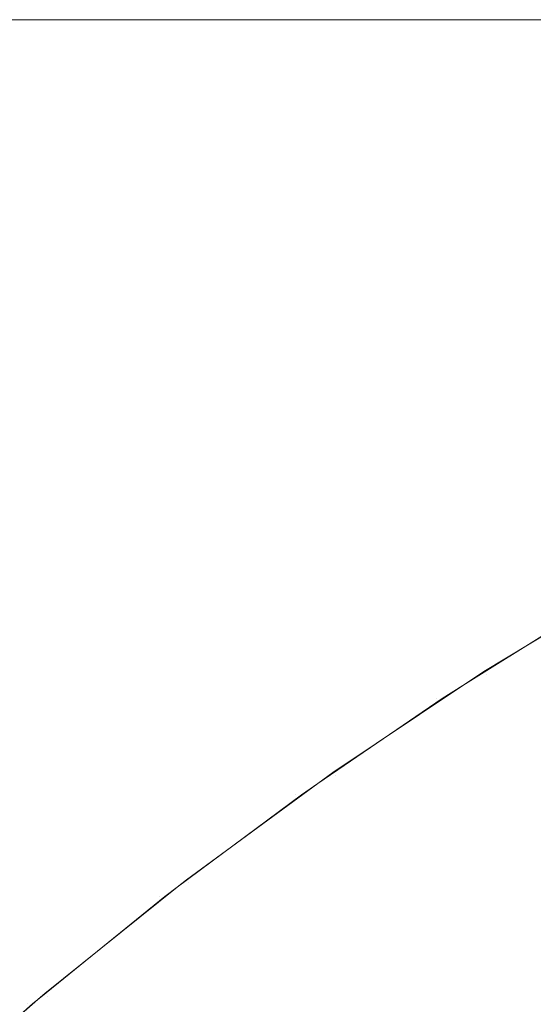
# Model space of a CAD drawing. Header units: centimetres. Extents: x -26 to 27.3, y -23.4 to -21.6.
# Tile 154 of 206: x 9.4445 to 9.4568, y -21.5835 to -21.5599. Entities that reach past the tile are written whole.
import ezdxf

# ---------------------------------------------------------------- set-up
doc = ezdxf.new("R2010")
doc.units = ezdxf.units.CM
doc.header["$LTSCALE"] = 2.54
doc.layers.add('Lucido design-1', color=7, linetype='Continuous')

# ---------------------------------------------------------------- blocks, each defined once
blk = doc.blocks.new('Gruppo-4-1')
at = {"color": 7, "linetype": 'Continuous', "lineweight": 9}
for points, invisible_edges in [([(27.209353, -21.559935, -9.478917), (27.209353, -21.559888, -9.481992), (-25.890647, -21.559888, -9.481992), (-25.890647, -21.559935, -9.478917)], 8), ([(9.309353, -21.559888, -9.681992), (-25.890647, -21.559888, -9.481992), (27.209353, -21.559888, -9.481992)], 9), ([(-25.890647, -21.559935, -9.478917), (-25.890647, -21.560002, -9.477631), (27.209353, -21.560002, -9.477631), (27.209353, -21.559935, -9.478917)], 10), ([(27.209353, -21.560149, -9.474771), (27.209353, -21.560002, -9.477631), (-25.890647, -21.560002, -9.477631), (-25.890647, -21.560149, -9.474771)], 10), ([(27.209353, -21.559888, -9.481992), (9.318077, -21.559888, -9.682182), (9.309353, -21.559888, -9.681992)], 9), ([(9.326784, -21.559888, -9.682753), (9.318077, -21.559888, -9.682182), (27.209353, -21.559888, -9.481992)], 10), ([(27.209353, -21.559888, -9.481992), (9.335458, -21.559888, -9.683703), (9.326784, -21.559888, -9.682753)], 9), ([(9.344083, -21.559888, -9.68503), (9.335458, -21.559888, -9.683703), (27.209353, -21.559888, -9.481992)], 10), ([(9.352641, -21.559888, -9.686732), (9.344083, -21.559888, -9.68503), (27.209353, -21.559888, -9.481992)], 10), ([(27.209353, -21.559888, -9.481992), (9.361117, -21.559888, -9.688806), (9.352641, -21.559888, -9.686732)], 9), ([(27.209353, -21.559888, -9.481992), (9.369494, -21.559888, -9.691248), (9.361117, -21.559888, -9.688806)], 9), ([(27.209353, -21.559888, -9.481992), (9.377757, -21.559888, -9.694053), (9.369494, -21.559888, -9.691248)], 9), ([(9.38589, -21.559888, -9.697216), (9.377757, -21.559888, -9.694053), (27.209353, -21.559888, -9.481992)], 10), ([(9.393877, -21.559888, -9.70073), (9.38589, -21.559888, -9.697216), (27.209353, -21.559888, -9.481992)], 10), ([(27.209353, -21.559888, -9.481992), (9.401703, -21.559888, -9.704589), (9.393877, -21.559888, -9.70073)], 9), ([(9.409353, -21.559888, -9.708787), (9.401703, -21.559888, -9.704589), (27.209353, -21.559888, -9.481992)], 10), ([(9.416813, -21.559888, -9.713313), (9.409353, -21.559888, -9.708787), (27.209353, -21.559888, -9.481992)], 10), ([(27.209353, -21.559888, -9.481992), (9.424068, -21.559888, -9.718161), (9.416813, -21.559888, -9.713313)], 9), ([(9.431105, -21.559888, -9.723321), (9.424068, -21.559888, -9.718161), (27.209353, -21.559888, -9.481992)], 10), ([(9.437911, -21.559888, -9.728783), (9.431105, -21.559888, -9.723321), (27.209353, -21.559888, -9.481992)], 10), ([(27.209353, -21.559888, -9.481992), (9.444471, -21.559888, -9.734536), (9.437911, -21.559888, -9.728783)], 9), ([(9.441526, -21.559983, -9.737751), (9.447691, -21.559983, -9.743653), (9.444769, -21.560249, -9.746575), (9.438734, -21.560249, -9.740797)], 15), ([(9.444471, -21.559888, -9.734536), (9.450774, -21.559888, -9.74057), (9.447691, -21.559983, -9.743653), (9.441526, -21.559983, -9.737751)], 14), ([(9.450774, -21.559888, -9.74057), (9.444471, -21.559888, -9.734536), (27.209353, -21.559888, -9.481992)], 10), ([(9.447691, -21.559983, -9.743653), (9.453594, -21.559983, -9.749819), (9.450547, -21.560249, -9.752611), (9.444769, -21.560249, -9.746575)], 15), ([(9.450774, -21.559888, -9.74057), (9.456808, -21.559888, -9.746874), (9.453594, -21.559983, -9.749819), (9.447691, -21.559983, -9.743653)], 14), ([(9.453594, -21.559983, -9.749819), (9.459222, -21.559983, -9.756237), (9.456056, -21.560249, -9.758893), (9.450547, -21.560249, -9.752611)], 15), ([(27.209353, -21.559888, -9.481992), (9.456808, -21.559888, -9.746874), (9.450774, -21.559888, -9.74057)], 9), ([(9.456808, -21.559888, -9.746874), (9.462562, -21.559888, -9.753434), (9.459222, -21.559983, -9.756237), (9.453594, -21.559983, -9.749819)], 14), ([(9.459222, -21.559983, -9.756237), (9.464565, -21.559983, -9.762893), (9.461286, -21.560249, -9.765409), (9.456056, -21.560249, -9.758893)], 15), ([(-25.890647, -21.560149, -9.474771), (-25.890647, -21.560288, -9.473278), (27.209353, -21.560288, -9.473278), (27.209353, -21.560149, -9.474771)], 10), ([(27.209353, -21.560535, -9.470635), (27.209353, -21.560288, -9.473278), (-25.890647, -21.560288, -9.473278), (-25.890647, -21.560535, -9.470635)], 10), ([(9.438734, -21.560249, -9.740797), (9.444769, -21.560249, -9.746575), (9.44186, -21.560686, -9.749485), (9.435954, -21.560686, -9.743831)], 15), ([(9.444769, -21.560249, -9.746575), (9.450547, -21.560249, -9.752611), (9.447514, -21.560686, -9.755391), (9.44186, -21.560686, -9.749485)], 15), ([(9.450547, -21.560249, -9.752611), (9.456056, -21.560249, -9.758893), (9.452905, -21.560686, -9.761538), (9.447514, -21.560686, -9.755391)], 15), ([(9.456056, -21.560249, -9.758893), (9.461286, -21.560249, -9.765409), (9.458022, -21.560686, -9.767914), (9.452905, -21.560686, -9.761538)], 15), ([(-25.890647, -21.560535, -9.470635), (-25.890647, -21.560764, -9.468942), (27.209353, -21.560764, -9.468942), (27.209353, -21.560535, -9.470635)], 10), ([(9.44186, -21.560686, -9.749485), (9.447514, -21.560686, -9.755391), (9.444499, -21.561292, -9.758153), (9.438969, -21.561292, -9.752376)], 15), ([(9.447514, -21.560686, -9.755391), (9.452905, -21.560686, -9.761538), (9.449772, -21.561292, -9.764166), (9.444499, -21.561292, -9.758153)], 15), ([(9.452905, -21.560686, -9.761538), (9.458022, -21.560686, -9.767914), (9.454778, -21.561292, -9.770403), (9.449772, -21.561292, -9.764166)], 15), ([(9.458022, -21.560686, -9.767914), (9.462857, -21.560686, -9.774507), (9.459507, -21.561292, -9.776853), (9.454778, -21.561292, -9.770403)], 15), ([(27.209353, -21.561093, -9.466514), (27.209353, -21.560764, -9.468942), (-25.890647, -21.560764, -9.468942), (-25.890647, -21.561093, -9.466514)], 10), ([(-25.890647, -21.561093, -9.466514), (-25.890647, -21.561428, -9.464631), (27.209353, -21.561428, -9.464631), (27.209353, -21.561093, -9.466514)], 10), ([(9.438969, -21.561292, -9.752376), (9.444499, -21.561292, -9.758153), (9.441508, -21.562065, -9.760894), (9.4361, -21.562065, -9.755245)], 15), ([(9.444499, -21.561292, -9.758153), (9.449772, -21.561292, -9.764166), (9.446664, -21.562065, -9.766774), (9.441508, -21.562065, -9.760894)], 15), ([(9.449772, -21.561292, -9.764166), (9.454778, -21.561292, -9.770403), (9.451559, -21.562065, -9.772873), (9.446664, -21.562065, -9.766774)], 15), ([(9.454778, -21.561292, -9.770403), (9.459507, -21.561292, -9.776853), (9.456183, -21.562065, -9.77918), (9.451559, -21.562065, -9.772873)], 15), ([(9.459507, -21.561292, -9.776853), (9.46395, -21.561292, -9.783502), (9.460528, -21.562065, -9.785682), (9.456183, -21.562065, -9.77918)], 15), ([(27.209353, -21.561823, -9.462417), (27.209353, -21.561428, -9.464631), (-25.890647, -21.561428, -9.464631), (-25.890647, -21.561823, -9.462417)], 10), ([(-25.890647, -21.561823, -9.462417), (-25.890647, -21.56228, -9.460352), (27.209353, -21.56228, -9.460352), (27.209353, -21.561823, -9.462417)], 10), ([(9.441508, -21.562065, -9.760894), (9.446664, -21.562065, -9.766774), (9.443586, -21.563005, -9.769357), (9.438545, -21.563005, -9.763609)], 15), ([(9.446664, -21.562065, -9.766774), (9.451559, -21.562065, -9.772873), (9.448371, -21.563005, -9.775319), (9.443586, -21.563005, -9.769357)], 15), ([(9.451559, -21.562065, -9.772873), (9.456183, -21.562065, -9.77918), (9.452892, -21.563005, -9.781485), (9.448371, -21.563005, -9.775319)], 15), ([(9.456183, -21.562065, -9.77918), (9.460528, -21.562065, -9.785682), (9.457139, -21.563005, -9.787842), (9.452892, -21.563005, -9.781485)], 15), ([(27.209353, -21.562723, -9.45835), (27.209353, -21.56228, -9.460352), (-25.890647, -21.56228, -9.460352), (-25.890647, -21.562723, -9.45835)], 10), ([(-25.890647, -21.562723, -9.45835), (-25.890647, -21.563316, -9.456115), (27.209353, -21.563316, -9.456115), (27.209353, -21.562723, -9.45835)], 10), ([(9.443586, -21.563005, -9.769357), (9.448371, -21.563005, -9.775319), (9.445219, -21.564108, -9.777738), (9.440542, -21.564108, -9.771911)], 15), ([(9.448371, -21.563005, -9.775319), (9.452892, -21.563005, -9.781485), (9.449637, -21.564108, -9.783764), (9.445219, -21.564108, -9.777738)], 15), ([(9.452892, -21.563005, -9.781485), (9.457139, -21.563005, -9.787842), (9.453788, -21.564108, -9.789976), (9.449637, -21.564108, -9.783764)], 15), ([(9.457139, -21.563005, -9.787842), (9.461105, -21.563005, -9.794377), (9.457665, -21.564108, -9.796364), (9.453788, -21.564108, -9.789976)], 15), ([(27.209353, -21.563793, -9.45432), (27.209353, -21.563316, -9.456115), (-25.890647, -21.563316, -9.456115), (-25.890647, -21.563793, -9.45432)], 10), ([(-25.890647, -21.563793, -9.45432), (-25.890647, -21.564536, -9.451927), (27.209353, -21.564536, -9.451927), (27.209353, -21.563793, -9.45432)], 10), ([(9.440542, -21.564108, -9.771911), (9.445219, -21.564108, -9.777738), (9.442109, -21.565374, -9.780125), (9.437539, -21.565374, -9.774431)], 15), ([(9.445219, -21.564108, -9.777738), (9.449637, -21.564108, -9.783764), (9.446426, -21.565374, -9.786012), (9.442109, -21.565374, -9.780125)], 15), ([(9.449637, -21.564108, -9.783764), (9.453788, -21.564108, -9.789976), (9.450482, -21.565374, -9.792083), (9.446426, -21.565374, -9.786012)], 15), ([(9.453788, -21.564108, -9.789976), (9.457665, -21.564108, -9.796364), (9.454269, -21.565374, -9.798324), (9.450482, -21.565374, -9.792083)], 15), ([(9.457665, -21.564108, -9.796364), (9.461258, -21.564108, -9.802915), (9.457781, -21.565374, -9.804725), (9.454269, -21.565374, -9.798324)], 15), ([(27.209353, -21.565031, -9.450335), (27.209353, -21.564536, -9.451927), (-25.890647, -21.564536, -9.451927), (-25.890647, -21.565031, -9.450335)], 10), ([(-25.890647, -21.565031, -9.450335), (-25.890647, -21.565938, -9.447796), (27.209353, -21.565938, -9.447796), (27.209353, -21.565031, -9.450335)], 10), ([(9.442109, -21.565374, -9.780125), (9.446426, -21.565374, -9.786012), (9.443262, -21.566798, -9.788227), (9.439045, -21.566798, -9.782476)], 15), ([(9.446426, -21.565374, -9.786012), (9.450482, -21.565374, -9.792083), (9.447225, -21.566798, -9.794158), (9.443262, -21.566798, -9.788227)], 15), ([(9.450482, -21.565374, -9.792083), (9.454269, -21.565374, -9.798324), (9.450925, -21.566798, -9.800255), (9.447225, -21.566798, -9.794158)], 15), ([(9.454269, -21.565374, -9.798324), (9.457781, -21.565374, -9.804725), (9.454355, -21.566798, -9.806508), (9.450925, -21.566798, -9.800255)], 15), ([(9.457781, -21.565374, -9.804725), (9.46101, -21.565374, -9.811273), (9.45751, -21.566798, -9.812905), (9.454355, -21.566798, -9.806508)], 15), ([(27.209353, -21.566436, -9.446402), (27.209353, -21.565938, -9.447796), (-25.890647, -21.565938, -9.447796), (-25.890647, -21.566436, -9.446402)], 10), ([(-25.890647, -21.566436, -9.446402), (-25.890647, -21.567517, -9.44373), (27.209353, -21.567517, -9.44373), (27.209353, -21.566436, -9.446402)], 10), ([(9.443262, -21.566798, -9.788227), (9.447225, -21.566798, -9.794158), (9.444023, -21.568378, -9.796198), (9.440152, -21.568378, -9.790405)], 15), ([(9.447225, -21.566798, -9.794158), (9.450925, -21.566798, -9.800255), (9.447637, -21.568378, -9.802154), (9.444023, -21.568378, -9.796198)], 15), ([(9.450925, -21.566798, -9.800255), (9.454355, -21.566798, -9.806508), (9.450988, -21.568378, -9.808261), (9.447637, -21.568378, -9.802154)], 15), ([(9.454355, -21.566798, -9.806508), (9.45751, -21.566798, -9.812905), (9.454069, -21.568378, -9.81451), (9.450988, -21.568378, -9.808261)], 15), ([(9.45751, -21.566798, -9.812905), (9.460382, -21.566798, -9.819433), (9.456875, -21.568378, -9.820886), (9.454069, -21.568378, -9.81451)], 15), ([(27.209353, -21.568005, -9.442527), (27.209353, -21.567517, -9.44373), (-25.890647, -21.567517, -9.44373), (-25.890647, -21.568005, -9.442527)], 10), ([(-25.890647, -21.568005, -9.442527), (-25.890647, -21.569273, -9.439737), (27.209353, -21.569273, -9.439737), (27.209353, -21.568005, -9.442527)], 10), ([(9.444023, -21.568378, -9.796198), (9.447637, -21.568378, -9.802154), (9.444411, -21.570112, -9.804016), (9.440881, -21.570112, -9.798199)], 15), ([(9.447637, -21.568378, -9.802154), (9.450988, -21.568378, -9.808261), (9.447683, -21.570112, -9.809981), (9.444411, -21.570112, -9.804016)], 15), ([(9.450988, -21.568378, -9.808261), (9.454069, -21.568378, -9.81451), (9.450693, -21.570112, -9.816084), (9.447683, -21.570112, -9.809981)], 15), ([(9.454069, -21.568378, -9.81451), (9.456875, -21.568378, -9.820886), (9.453433, -21.570112, -9.822312), (9.450693, -21.570112, -9.816084)], 15), ([(9.456875, -21.568378, -9.820886), (9.4594, -21.568378, -9.827379), (9.455899, -21.570112, -9.828653), (9.453433, -21.570112, -9.822312)], 15), ([(9.4594, -21.568378, -9.827379), (9.461639, -21.568378, -9.833976), (9.458086, -21.570112, -9.835096), (9.455899, -21.570112, -9.828653)], 15), ([(27.209353, -21.569736, -9.438717), (27.209353, -21.569273, -9.439737), (-25.890647, -21.569273, -9.439737), (-25.890647, -21.569736, -9.438717)], 10), ([(-25.890647, -21.569736, -9.438717), (-25.890647, -21.571201, -9.435824), (27.209353, -21.571201, -9.435824), (27.209353, -21.569736, -9.438717)], 10), ([(9.444411, -21.570112, -9.804016), (9.447683, -21.570112, -9.809981), (9.444448, -21.571996, -9.811666), (9.441251, -21.571996, -9.80584)], 15), ([(9.447683, -21.570112, -9.809981), (9.450693, -21.570112, -9.816084), (9.447387, -21.571996, -9.817626), (9.444448, -21.571996, -9.811666)], 15), ([(9.450693, -21.570112, -9.816084), (9.453433, -21.570112, -9.822312), (9.450063, -21.571996, -9.823708), (9.447387, -21.571996, -9.817626)], 15), ([(9.453433, -21.570112, -9.822312), (9.455899, -21.570112, -9.828653), (9.452471, -21.571996, -9.829901), (9.450063, -21.571996, -9.823708)], 15), ([(9.455899, -21.570112, -9.828653), (9.458086, -21.570112, -9.835096), (9.454607, -21.571996, -9.836193), (9.452471, -21.571996, -9.829901)], 15), ([(9.458086, -21.570112, -9.835096), (9.45999, -21.570112, -9.841629), (9.456467, -21.571996, -9.842573), (9.454607, -21.571996, -9.836193)], 15), ([(9.45999, -21.570112, -9.841629), (9.461607, -21.570112, -9.848238), (9.458046, -21.571996, -9.849027), (9.456467, -21.571996, -9.842573)], 15), ([(27.209353, -21.571627, -9.43498), (27.209353, -21.571201, -9.435824), (-25.890647, -21.571201, -9.435824), (-25.890647, -21.571627, -9.43498)], 10), ([(-25.890647, -21.571627, -9.43498), (-25.890647, -21.573297, -9.431998), (27.209353, -21.573297, -9.431998), (27.209353, -21.571627, -9.43498)], 10), ([(9.444448, -21.571996, -9.811666), (9.447387, -21.571996, -9.817626), (9.444156, -21.574026, -9.819132), (9.441286, -21.574026, -9.813312)], 15), ([(9.447387, -21.571996, -9.817626), (9.450063, -21.571996, -9.823708), (9.44677, -21.574026, -9.825072), (9.444156, -21.574026, -9.819132)], 15), ([(9.450063, -21.571996, -9.823708), (9.452471, -21.571996, -9.829901), (9.449122, -21.574026, -9.83112), (9.44677, -21.574026, -9.825072)], 15), ([(9.452471, -21.571996, -9.829901), (9.454607, -21.571996, -9.836193), (9.451208, -21.574026, -9.837265), (9.449122, -21.574026, -9.83112)], 15), ([(9.454607, -21.571996, -9.836193), (9.456467, -21.571996, -9.842573), (9.453024, -21.574026, -9.843495), (9.451208, -21.574026, -9.837265)], 15), ([(9.456467, -21.571996, -9.842573), (9.458046, -21.571996, -9.849027), (9.454566, -21.574026, -9.849799), (9.453024, -21.574026, -9.843495)], 15), ([(9.458046, -21.571996, -9.849027), (9.459342, -21.571996, -9.855544), (9.455832, -21.574026, -9.856163), (9.454566, -21.574026, -9.849799)], 15), ([(9.459342, -21.571996, -9.855544), (9.460353, -21.571996, -9.862112), (9.45682, -21.574026, -9.862577), (9.455832, -21.574026, -9.856163)], 15), ([(27.209353, -21.573675, -9.431322), (27.209353, -21.573297, -9.431998), (-25.890647, -21.573297, -9.431998), (-25.890647, -21.573675, -9.431322)], 10), ([(9.459401, -21.573368, -10.086352), (9.455674, -21.575629, -10.086352), (9.455623, -21.575549, -10.081992), (9.458691, -21.573687, -10.081992)], 11), ([(9.455674, -21.575629, -10.086352), (9.459401, -21.573368, -10.086352), (9.459534, -21.573598, -10.090484), (9.455817, -21.575854, -10.090484)], 15), ([(-25.890647, -21.573675, -9.431322), (-25.890647, -21.575558, -9.428267), (27.209353, -21.575558, -9.428267), (27.209353, -21.573675, -9.431322)], 10), ([(9.458092, -21.574026, -9.881992), (9.458691, -21.573687, -10.081992), (9.455623, -21.575549, -10.081992)], 9), ([(9.455817, -21.575854, -10.090484), (9.459534, -21.573598, -10.090484), (9.459752, -21.573976, -10.094598), (9.456052, -21.576222, -10.094598)], 15), ([(9.444156, -21.574026, -9.819132), (9.44677, -21.574026, -9.825072), (9.44356, -21.576198, -9.826401), (9.441007, -21.576198, -9.8206)], 15), ([(9.44677, -21.574026, -9.825072), (9.449122, -21.574026, -9.83112), (9.445857, -21.576198, -9.832308), (9.44356, -21.576198, -9.826401)], 15), ([(9.449122, -21.574026, -9.83112), (9.451208, -21.574026, -9.837265), (9.447894, -21.576198, -9.83831), (9.445857, -21.576198, -9.832308)], 15), ([(9.451208, -21.574026, -9.837265), (9.453024, -21.574026, -9.843495), (9.449667, -21.576198, -9.844395), (9.447894, -21.576198, -9.83831)], 15), ([(9.453024, -21.574026, -9.843495), (9.454566, -21.574026, -9.849799), (9.451174, -21.576198, -9.850551), (9.449667, -21.576198, -9.844395)], 15), ([(9.454566, -21.574026, -9.849799), (9.455832, -21.574026, -9.856163), (9.45241, -21.576198, -9.856767), (9.451174, -21.576198, -9.850551)], 15), ([(9.455832, -21.574026, -9.856163), (9.45682, -21.574026, -9.862577), (9.453374, -21.576198, -9.863031), (9.45241, -21.576198, -9.856767)], 15), ([(9.45682, -21.574026, -9.862577), (9.457526, -21.574026, -9.869028), (9.454064, -21.576198, -9.869331), (9.453374, -21.576198, -9.863031)], 15), ([(9.457526, -21.574026, -9.869028), (9.45795, -21.574026, -9.875504), (9.454479, -21.576198, -9.875655), (9.454064, -21.576198, -9.869331)], 15), ([(9.454479, -21.576198, -9.875655), (9.45795, -21.574026, -9.875504), (9.458092, -21.574026, -9.881992), (9.455117, -21.575886, -9.881992)], 11), ([(9.455623, -21.575549, -10.081992), (9.455117, -21.575886, -9.881992), (9.458092, -21.574026, -9.881992)], 9), ([(9.456052, -21.576222, -10.094598), (9.459752, -21.573976, -10.094598), (9.460055, -21.574501, -10.098688), (9.456377, -21.576733, -10.098688)], 15), ([(9.456377, -21.576733, -10.098688), (9.460055, -21.574501, -10.098688), (9.460442, -21.575171, -10.102745), (9.456793, -21.577385, -10.102745)], 15), ([(9.456793, -21.577385, -10.102745), (9.460442, -21.575171, -10.102745), (9.460911, -21.575985, -10.106763), (9.457298, -21.578177, -10.106763)], 15), ([(27.209353, -21.575877, -9.42775), (27.209353, -21.575558, -9.428267), (-25.890647, -21.575558, -9.428267), (-25.890647, -21.575877, -9.42775)], 10), ([(9.455117, -21.575887, -10.081992), (9.455623, -21.575549, -10.081992), (9.455674, -21.575629, -10.086352)], 10), ([(9.455623, -21.575549, -10.081992), (9.455117, -21.575887, -10.081992), (9.455117, -21.575886, -9.881992)], 10), ([(9.455674, -21.575629, -10.086352), (9.45205, -21.578051, -10.086352), (9.451995, -21.577973, -10.081992), (9.455117, -21.575887, -10.081992)], 11), ([(9.45205, -21.578051, -10.086352), (9.455674, -21.575629, -10.086352), (9.455817, -21.575854, -10.090484), (9.452203, -21.578269, -10.090484)], 15), ([(-25.890647, -21.575877, -9.42775), (-25.890647, -21.57798, -9.424639), (27.209353, -21.57798, -9.424639), (27.209353, -21.575877, -9.42775)], 10), ([(9.454617, -21.576198, -9.881992), (9.455117, -21.575887, -10.081992), (9.451995, -21.577973, -10.081992)], 9), ([(9.452203, -21.578269, -10.090484), (9.455817, -21.575854, -10.090484), (9.456052, -21.576222, -10.094598), (9.452453, -21.578626, -10.094598)], 15), ([(9.455117, -21.575886, -9.881992), (9.454617, -21.576198, -9.881992), (9.454479, -21.576198, -9.875655)], 10), ([(9.454617, -21.576198, -9.881992), (9.455117, -21.575886, -9.881992), (9.455117, -21.575887, -10.081992)], 10), ([(9.44356, -21.576198, -9.826401), (9.445857, -21.576198, -9.832308), (9.44268, -21.578509, -9.833464), (9.440437, -21.578509, -9.827695)], 15), ([(9.445857, -21.576198, -9.832308), (9.447894, -21.576198, -9.83831), (9.44467, -21.578509, -9.839326), (9.44268, -21.578509, -9.833464)], 15), ([(9.447894, -21.576198, -9.83831), (9.449667, -21.576198, -9.844395), (9.446402, -21.578509, -9.845269), (9.44467, -21.578509, -9.839326)], 15), ([(9.449667, -21.576198, -9.844395), (9.451174, -21.576198, -9.850551), (9.447874, -21.578509, -9.851282), (9.446402, -21.578509, -9.845269)], 15), ([(9.451174, -21.576198, -9.850551), (9.45241, -21.576198, -9.856767), (9.449082, -21.578509, -9.857354), (9.447874, -21.578509, -9.851282)], 15), ([(9.45241, -21.576198, -9.856767), (9.453374, -21.576198, -9.863031), (9.450023, -21.578509, -9.863472), (9.449082, -21.578509, -9.857354)], 15), ([(9.453374, -21.576198, -9.863031), (9.454064, -21.576198, -9.869331), (9.450697, -21.578509, -9.869626), (9.450023, -21.578509, -9.863472)], 15), ([(9.454064, -21.576198, -9.869331), (9.454479, -21.576198, -9.875655), (9.451102, -21.578509, -9.875803), (9.450697, -21.578509, -9.869626)], 15), ([(9.451102, -21.578509, -9.875803), (9.454479, -21.576198, -9.875655), (9.454617, -21.576198, -9.881992), (9.451636, -21.578236, -9.881992)], 11), ([(9.451995, -21.577973, -10.081992), (9.451636, -21.578236, -9.881992), (9.454617, -21.576198, -9.881992)], 9), ([(9.452453, -21.578626, -10.094598), (9.456052, -21.576222, -10.094598), (9.456377, -21.576733, -10.098688), (9.4528, -21.579123, -10.098688)], 15), ([(9.4528, -21.579123, -10.098688), (9.456377, -21.576733, -10.098688), (9.456793, -21.577385, -10.102745), (9.453244, -21.579756, -10.102745)], 15), ([(9.453244, -21.579756, -10.102745), (9.456793, -21.577385, -10.102745), (9.457298, -21.578177, -10.106763), (9.453783, -21.580526, -10.106763)], 15), ([(27.209353, -21.578229, -9.424269), (27.209353, -21.57798, -9.424639), (-25.890647, -21.57798, -9.424639), (-25.890647, -21.578229, -9.424269)], 10), ([(9.451636, -21.578236, -10.081992), (9.451995, -21.577973, -10.081992), (9.45205, -21.578051, -10.086352)], 10), ([(9.451995, -21.577973, -10.081992), (9.451636, -21.578236, -10.081992), (9.451636, -21.578236, -9.881992)], 10), ([(9.45205, -21.578051, -10.086352), (9.448535, -21.580628, -10.086352), (9.448477, -21.580553, -10.081992), (9.451636, -21.578236, -10.081992)], 11), ([(9.448535, -21.580628, -10.086352), (9.45205, -21.578051, -10.086352), (9.452203, -21.578269, -10.090484), (9.448697, -21.580839, -10.090484)], 15), ([(9.453783, -21.580526, -10.106763), (9.457298, -21.578177, -10.106763), (9.457891, -21.579108, -10.110736), (9.454416, -21.58143, -10.110736)], 15), ([(-25.890647, -21.578229, -9.424269), (-25.890647, -21.580557, -9.421119), (27.209353, -21.580557, -9.421119), (27.209353, -21.578229, -9.424269)], 10), ([(9.451237, -21.578509, -9.881992), (9.451636, -21.578236, -10.081992), (9.448477, -21.580553, -10.081992)], 9), ([(9.448697, -21.580839, -10.090484), (9.452203, -21.578269, -10.090484), (9.452453, -21.578626, -10.094598), (9.448963, -21.581186, -10.094598)], 15), ([(9.451636, -21.578236, -9.881992), (9.451237, -21.578509, -9.881992), (9.451102, -21.578509, -9.875803)], 10), ([(9.451237, -21.578509, -9.881992), (9.451636, -21.578236, -9.881992), (9.451636, -21.578236, -10.081992)], 10), ([(9.44268, -21.578509, -9.833464), (9.44467, -21.578509, -9.839326), (9.441542, -21.580954, -9.840312), (9.439599, -21.580954, -9.834586)], 15), ([(9.44467, -21.578509, -9.839326), (9.446402, -21.578509, -9.845269), (9.443235, -21.580954, -9.846118), (9.441542, -21.580954, -9.840312)], 15), ([(9.446402, -21.578509, -9.845269), (9.447874, -21.578509, -9.851282), (9.444672, -21.580954, -9.851992), (9.443235, -21.580954, -9.846118)], 15), ([(9.447874, -21.578509, -9.851282), (9.449082, -21.578509, -9.857354), (9.445852, -21.580954, -9.857923), (9.444672, -21.580954, -9.851992)], 15), ([(9.449082, -21.578509, -9.857354), (9.450023, -21.578509, -9.863472), (9.446772, -21.580954, -9.8639), (9.445852, -21.580954, -9.857923)], 15), ([(9.450023, -21.578509, -9.863472), (9.450697, -21.578509, -9.869626), (9.44743, -21.580954, -9.869911), (9.446772, -21.580954, -9.8639)], 15), ([(9.450697, -21.578509, -9.869626), (9.451102, -21.578509, -9.875803), (9.447825, -21.580954, -9.875946), (9.44743, -21.580954, -9.869911)], 15), ([(9.447825, -21.580954, -9.875946), (9.451102, -21.578509, -9.875803), (9.451237, -21.578509, -9.881992), (9.448253, -21.580733, -9.881992)], 11), ([(9.448477, -21.580553, -10.081992), (9.448253, -21.580733, -9.881992), (9.451237, -21.578509, -9.881992)], 9), ([(9.448963, -21.581186, -10.094598), (9.452453, -21.578626, -10.094598), (9.4528, -21.579123, -10.098688), (9.449331, -21.581666, -10.098688)], 15), ([(9.449331, -21.581666, -10.098688), (9.4528, -21.579123, -10.098688), (9.453244, -21.579756, -10.102745), (9.449802, -21.58228, -10.102745)], 15), ([(9.454416, -21.58143, -10.110736), (9.457891, -21.579108, -10.110736), (9.45857, -21.580175, -10.114657), (9.455142, -21.582466, -10.114657)], 15), ([(9.449802, -21.58228, -10.102745), (9.453244, -21.579756, -10.102745), (9.453783, -21.580526, -10.106763), (9.450374, -21.583025, -10.106763)], 15), ([(9.455142, -21.582466, -10.114657), (9.45857, -21.580175, -10.114657), (9.459336, -21.581377, -10.118519), (9.455959, -21.583633, -10.118519)], 15), ([(27.209353, -21.580728, -9.420888), (27.209353, -21.580557, -9.421119), (-25.890647, -21.580557, -9.421119), (-25.890647, -21.580728, -9.420888)], 10), ([(9.448253, -21.580733, -10.081992), (9.448477, -21.580553, -10.081992), (9.448535, -21.580628, -10.086352)], 10), ([(9.448477, -21.580553, -10.081992), (9.448253, -21.580733, -10.081992), (9.448253, -21.580733, -9.881992)], 10), ([(9.450374, -21.583025, -10.106763), (9.453783, -21.580526, -10.106763), (9.454416, -21.58143, -10.110736), (9.451046, -21.583901, -10.110736)], 15), ([(-25.890647, -21.580728, -9.420888), (-25.890647, -21.583286, -9.417715), (27.209353, -21.583286, -9.417715), (27.209353, -21.580728, -9.420888)], 10), ([(9.448535, -21.580628, -10.086352), (9.445135, -21.583356, -10.086352), (9.445074, -21.583284, -10.081992), (9.448253, -21.580733, -10.081992)], 11), ([(9.447957, -21.580954, -9.881992), (9.448253, -21.580733, -10.081992), (9.445074, -21.583284, -10.081992)], 9), ([(9.445135, -21.583356, -10.086352), (9.448535, -21.580628, -10.086352), (9.448697, -21.580839, -10.090484), (9.445306, -21.58356, -10.090484)], 15), ([(9.448253, -21.580733, -9.881992), (9.447957, -21.580954, -9.881992), (9.447825, -21.580954, -9.875946)], 10), ([(9.447957, -21.580954, -9.881992), (9.448253, -21.580733, -9.881992), (9.448253, -21.580733, -10.081992)], 10), ([(9.443235, -21.580954, -9.846118), (9.444672, -21.580954, -9.851992), (9.441573, -21.583529, -9.852679), (9.440169, -21.583529, -9.84694)], 15), ([(9.444672, -21.580954, -9.851992), (9.445852, -21.580954, -9.857923), (9.442726, -21.583529, -9.858474), (9.441573, -21.583529, -9.852679)], 15), ([(9.445852, -21.580954, -9.857923), (9.446772, -21.580954, -9.8639), (9.443625, -21.583529, -9.864314), (9.442726, -21.583529, -9.858474)], 15), ([(9.446772, -21.580954, -9.8639), (9.44743, -21.580954, -9.869911), (9.444268, -21.583529, -9.870188), (9.443625, -21.583529, -9.864314)], 15), ([(9.44743, -21.580954, -9.869911), (9.447825, -21.580954, -9.875946), (9.444654, -21.583529, -9.876084), (9.444268, -21.583529, -9.870188)], 15), ([(9.444654, -21.583529, -9.876084), (9.447825, -21.580954, -9.875946), (9.447957, -21.580954, -9.881992), (9.444975, -21.583373, -9.881992)], 11), ([(9.445074, -21.583284, -10.081992), (9.444975, -21.583373, -9.881992), (9.447957, -21.580954, -9.881992)], 9), ([(9.445306, -21.58356, -10.090484), (9.448697, -21.580839, -10.090484), (9.448963, -21.581186, -10.094598), (9.445587, -21.583895, -10.094598)], 15), ([(9.445587, -21.583895, -10.094598), (9.448963, -21.581186, -10.094598), (9.449331, -21.581666, -10.098688), (9.445976, -21.584359, -10.098688)], 15), ([(9.451046, -21.583901, -10.110736), (9.454416, -21.58143, -10.110736), (9.455142, -21.582466, -10.114657), (9.451816, -21.584905, -10.114657)], 15), ([(9.455959, -21.583633, -10.118519), (9.459336, -21.581377, -10.118519), (9.460185, -21.58271, -10.122315), (9.456865, -21.584928, -10.122315)], 15), ([(9.445976, -21.584359, -10.098688), (9.449331, -21.581666, -10.098688), (9.449802, -21.58228, -10.102745), (9.446474, -21.584951, -10.102745)], 15), ([(9.446474, -21.584951, -10.102745), (9.449802, -21.58228, -10.102745), (9.450374, -21.583025, -10.106763), (9.447078, -21.585671, -10.106763)], 15), ([(9.451816, -21.584905, -10.114657), (9.455142, -21.582466, -10.114657), (9.455959, -21.583633, -10.118519), (9.452683, -21.586035, -10.118519)], 15), ([(9.447078, -21.585671, -10.106763), (9.450374, -21.583025, -10.106763), (9.451046, -21.583901, -10.110736), (9.447787, -21.586516, -10.110736)], 15), ([(27.209353, -21.583369, -9.417611), (27.209353, -21.583286, -9.417715), (-25.890647, -21.583286, -9.417715), (-25.890647, -21.583369, -9.417611)], 10), ([(27.209353, -21.586149, -9.414445), (27.209353, -21.583369, -9.417611), (-25.890647, -21.583369, -9.417611), (-25.890647, -21.586149, -9.414445)], 10), ([(9.441806, -21.586149, -10.081992), (9.444974, -21.583371, -10.081992), (9.445135, -21.583356, -10.086352), (9.441858, -21.58623, -10.086352)], 14), ([(9.444974, -21.583371, -10.081992), (9.441806, -21.586149, -10.081992), (9.441808, -21.586151, -9.881992), (9.444783, -21.583529, -9.881992)], 10), ([(9.441858, -21.58623, -10.086352), (9.445135, -21.583356, -10.086352), (9.445306, -21.58356, -10.090484), (9.442038, -21.586427, -10.090484)], 15), ([(9.444975, -21.583373, -9.881992), (9.444783, -21.583529, -9.881992), (9.444654, -21.583529, -9.876084)], 10), ([(9.444783, -21.583529, -9.881992), (9.444975, -21.583373, -9.881992), (9.444974, -21.583371, -10.081992)], 10), ([(9.444974, -21.583371, -10.081992), (9.445074, -21.583284, -10.081992), (9.445135, -21.583356, -10.086352)], 10), ([(9.445074, -21.583284, -10.081992), (9.444974, -21.583371, -10.081992), (9.444975, -21.583373, -9.881992)], 10), ([(9.444268, -21.583529, -9.870188), (9.444654, -21.583529, -9.876084), (9.441594, -21.586228, -9.876218), (9.441216, -21.586228, -9.870455)], 15), ([(9.441594, -21.586228, -9.876218), (9.444654, -21.583529, -9.876084), (9.444783, -21.583529, -9.881992), (9.441808, -21.586151, -9.881992)], 11)]:
    blk.add_3dface(points, dxfattribs=dict(at, invisible_edges=invisible_edges))

msp = doc.modelspace()

# ---------------------------------------------------------------- block references
at = {"layer": 'Lucido design-1', "color": 7}
msp.add_blockref('Gruppo-4-1', (0, 0), dxfattribs=at)

doc.saveas('drawing.dxf')
